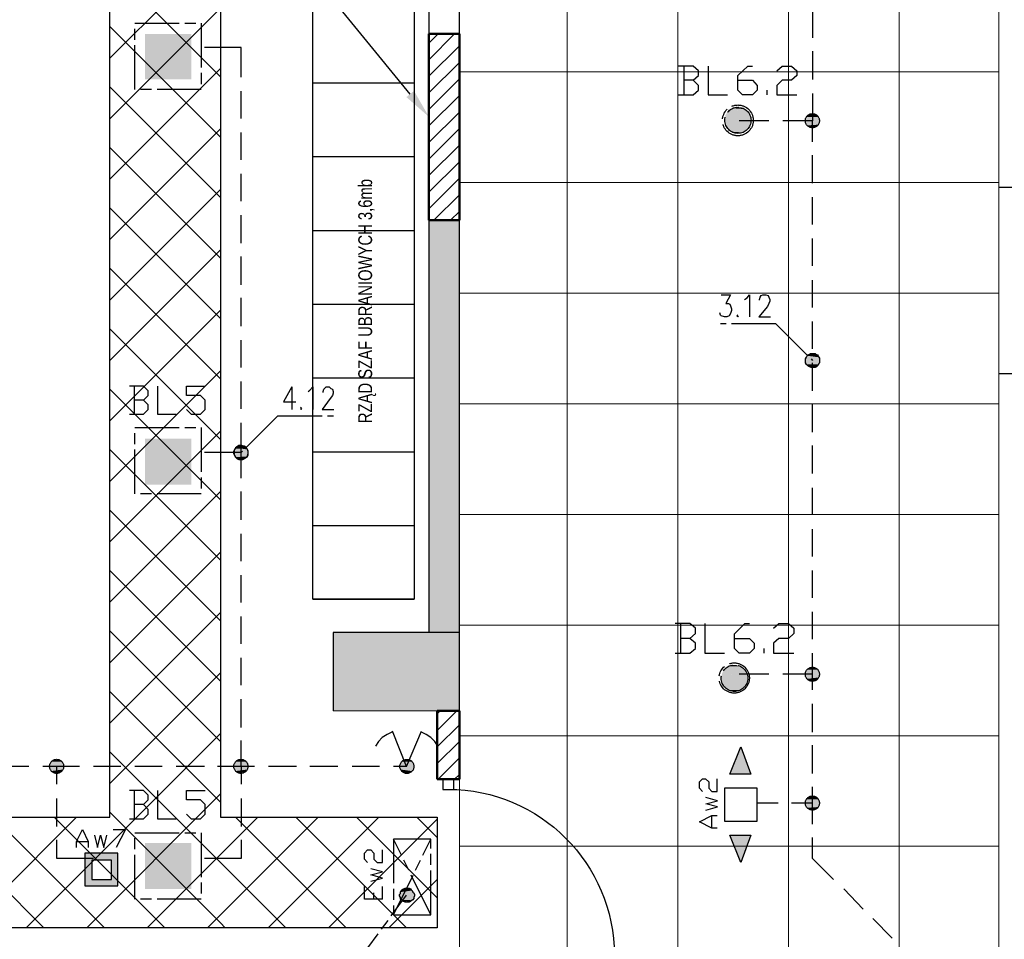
# Model space of a CAD drawing. Header units: millimetres. Extents: x 282377 to 1404227, y -783705 to 1038705.
# Tile 223 of 243: x 385815 to 386349, y 8857 to 9355. Entities that reach past the tile are written whole.
import ezdxf

# ---------------------------------------------------------------- set-up
doc = ezdxf.new("R2010")
doc.units = ezdxf.units.MM
doc.linetypes.add('ACAD_ISO08W100', pattern=[36, 24, -3, 6, -3])
doc.layers.add('!!ELEKTRYKA', color=7, linetype='Continuous')
doc.styles.add('BIKTC', font='bikromsw.shx', dxfattribs={"width": 0.8})

msp = doc.modelspace()

# ---------------------------------------------------------------- hatches: boundary and pattern name
at = {"layer": '!!ELEKTRYKA'}
h = msp.add_hatch(color=252, dxfattribs=at)
h.dxf.hatch_style = 1
h.paths.add_polyline_path([(386053.2, 9246.62), (386036.7, 9246.62), (386036.7, 9138.62), (386036.7, 9023.12), (386053.2, 9023.12), (386053.2, 9143.62)])
h = msp.add_hatch(color=252, dxfattribs=at)
h.dxf.hatch_style = 1
h.paths.add_polyline_path([(386053.2, 9023.12), (386036.7, 9023.12), (385984.7, 9023.12), (385984.7, 8997.62), (385984.7, 8980.62), (386033.2, 8980.62), (386041.2, 8980.62), (386053.2, 8980.62), (386053.2, 8992.62)])

# ---------------------------------------------------------------- linework, layer by layer
at = {"layer": '!!ELEKTRYKA', "color": 252, "lineweight": 15, "ltscale": 15}
for p, q in [((386231.7, 10071.62), (386231.7, 7441.62)), ((386291.7, 10071.62), (386291.7, 7441.62)), ((386111.7, 9610.62), (386111.7, 8831.62)), ((386171.7, 9610.62), (386171.7, 8831.62)), ((386053.2, 9347.62), (386053.2, 9246.62)), ((386053.2, 9327.12), (386345.7, 9327.12)), ((386053.2, 9267.12), (386345.7, 9267.12)), ((386345.7, 9264.36), (386345.7, 9163.36)), ((386053.2, 9207.12), (386345.7, 9207.12)), ((386053.2, 9147.12), (386345.7, 9147.12)), ((386053.2, 9087.12), (386345.7, 9087.12)), ((386053.2, 9027.12), (386345.7, 9027.12)), ((386053.2, 8967.12), (386345.7, 8967.12)), ((386053.2, 8943.49), (386053.2, 8842.49)), ((386053.2, 8943.49), (386053.2, 8842.49)), ((386053.2, 8907.12), (386345.7, 8907.12))]:
    msp.add_line(p, q, dxfattribs=at)
at = {"layer": '!!ELEKTRYKA', "color": 252, "lineweight": 20}
for p, q in [((386345.7, 9797.62), (386345.7, 9264.36)), ((386345.7, 9163.36), (386345.7, 8209.62)), ((385984.7, 8980.62), (386041.2, 8980.62))]:
    msp.add_line(p, q, dxfattribs=at)
at = {"layer": '!!ELEKTRYKA', "color": 252}
for p, q in [((386053.2, 9347.62), (386053.2, 9463.62)), ((385863.7, 8922.99), (385863.7, 9446.12)), ((385923.7, 9446.12), (385923.7, 9326.62)), ((386036.7, 9446.12), (386036.7, 9347.62)), ((385973.67, 9041.12), (385973.67, 9401.12)), ((386028.67, 9401.12), (386028.67, 9041.12)), ((386036.7, 9347.62), (386053.2, 9347.62)), ((385923.7, 9326.62), (385923.7, 9326.62)), ((385923.7, 9326.62), (385923.7, 9266.62)), ((385973.67, 9321.12), (386028.67, 9321.12)), ((385973.67, 9281.12), (386028.67, 9281.12)), ((385923.7, 9266.62), (385923.7, 9266.62)), ((385923.7, 9266.62), (385923.7, 8922.99)), ((386369.2, 9264.36), (386345.7, 9264.36)), ((386036.7, 9246.62), (386036.7, 9023.12)), ((386036.7, 9246.62), (386053.2, 9246.62)), ((386053.2, 9023.12), (386053.2, 9246.62)), ((385973.67, 9241.12), (386028.67, 9241.12)), ((385973.67, 9201.12), (386028.67, 9201.12)), ((386369.2, 9163.36), (386345.7, 9163.36)), ((385973.67, 9161.12), (386028.67, 9161.12)), ((385973.67, 9121.12), (386028.67, 9121.12)), ((385973.67, 9081.12), (386028.67, 9081.12)), ((385973.67, 9041.12), (386028.67, 9041.12)), ((386028.67, 9041.12), (385973.67, 9041.12)), ((386053.2, 9023.12), (385984.7, 9023.12)), ((385984.7, 9023.12), (385984.7, 8980.62)), ((386053.2, 8980.62), (386053.2, 9023.12)), ((386041.2, 8980.62), (386053.2, 8980.62)), ((386050.2, 8943.49), (386044.2, 8943.49)), ((386044.2, 8943.49), (386044.2, 8937.99)), ((386050.2, 8937.99), (386050.2, 8943.49)), ((386044.2, 8937.99), (386050.2, 8937.99)), ((385643.7, 8922.99), (385863.7, 8922.99)), ((385923.7, 8922.99), (386041.2, 8922.99)), ((386041.2, 8922.99), (386041.2, 8862.99)), ((385923.7, 8862.99), (385303.7, 8862.99)), ((386041.2, 8862.99), (385923.7, 8862.99)), ((385923.7, 8862.99), (385923.7, 8862.99)), ((385923.7, 8862.99), (385923.7, 8862.99))]:
    msp.add_line(p, q, dxfattribs=at)
at = {"layer": '!!ELEKTRYKA', "color": 252, "linetype": 'Continuous'}
for p, q in [((385863.7, 9334.44), (385923.7, 9394.44)), ((385923.7, 9324.47), (385863.7, 9384.47)), ((385863.7, 9301.67), (385923.7, 9361.67)), ((385923.7, 9291.69), (385863.7, 9351.69)), ((385863.7, 9268.89), (385923.7, 9328.89)), ((385923.7, 9258.91), (385863.7, 9318.91)), ((385863.7, 9236.11), (385923.7, 9296.11)), ((385923.7, 9226.13), (385863.7, 9286.13)), ((385863.7, 9203.33), (385923.7, 9263.33)), ((385923.7, 9193.36), (385863.7, 9253.36)), ((385863.7, 9170.55), (385923.7, 9230.55)), ((385923.7, 9160.58), (385863.7, 9220.58)), ((385863.7, 9137.78), (385923.7, 9197.78)), ((385923.7, 9127.8), (385863.7, 9187.8)), ((385863.7, 9105), (385923.7, 9165)), ((385923.7, 9095.02), (385863.7, 9155.02)), ((385863.7, 9072.22), (385923.7, 9132.22)), ((385923.7, 9062.25), (385863.7, 9122.25)), ((385863.7, 9039.44), (385923.7, 9099.44)), ((385923.7, 9029.47), (385863.7, 9089.47)), ((385863.7, 9006.66), (385923.7, 9066.66)), ((385923.7, 8996.69), (385863.7, 9056.69)), ((385863.7, 8973.89), (385923.7, 9033.89)), ((385923.7, 8963.91), (385863.7, 9023.91)), ((385863.7, 8941.11), (385923.7, 9001.11)), ((385923.7, 8931.13), (385863.7, 8991.13)), ((385818.36, 8862.99), (385923.7, 8968.33)), ((385923.7, 8898.36), (385863.7, 8958.36)), ((385851.13, 8862.99), (385923.7, 8935.55)), ((385827.96, 8862.99), (385767.96, 8922.99)), ((385785.58, 8862.99), (385845.58, 8922.99)), ((385860.73, 8862.99), (385800.73, 8922.99)), ((385893.51, 8862.99), (385833.51, 8922.99)), ((385923.7, 8865.58), (385863.7, 8925.58)), ((385923.7, 8902.77), (385943.91, 8922.99)), ((385923.7, 8870), (385976.69, 8922.99)), ((385991.85, 8862.99), (385931.85, 8922.99)), ((385949.47, 8862.99), (386009.47, 8922.99)), ((386024.62, 8862.99), (385964.62, 8922.99)), ((385982.25, 8862.99), (386041.2, 8921.94)), ((386041.2, 8879.19), (385997.4, 8922.99)), ((386041.2, 8911.97), (386030.18, 8922.99)), ((385883.91, 8862.99), (385923.7, 8902.77)), ((385959.07, 8862.99), (385923.7, 8898.36)), ((386015.02, 8862.99), (386041.2, 8889.16)), ((385916.69, 8862.99), (385923.7, 8870)), ((385926.29, 8862.99), (385923.7, 8865.58))]:
    msp.add_line(p, q, dxfattribs=at)
at = {"layer": '!!ELEKTRYKA', "color": 252, "linetype": 'Continuous', "lineweight": 18}
for p, q in [((386036.7, 9342.66), (386041.66, 9347.62)), ((386036.7, 9333.68), (386050.64, 9347.62)), ((386036.7, 9324.7), (386053.2, 9341.2)), ((386036.7, 9315.71), (386053.2, 9332.21)), ((386036.7, 9306.73), (386053.2, 9323.23)), ((386036.7, 9297.75), (386053.2, 9314.25)), ((386036.7, 9288.77), (386053.2, 9305.27)), ((386036.7, 9279.79), (386053.2, 9296.29)), ((386036.7, 9270.81), (386053.2, 9287.31)), ((386036.7, 9261.83), (386053.2, 9278.33)), ((386036.7, 9252.85), (386053.2, 9269.35)), ((386039.44, 9246.62), (386053.2, 9260.37)), ((386048.42, 9246.62), (386053.2, 9251.39)), ((386041.2, 8978.97), (386042.85, 8980.62)), ((386041.2, 8969.98), (386051.83, 8980.62)), ((386041.2, 8961), (386053.2, 8973)), ((386041.2, 8952.02), (386053.2, 8964.02)), ((386041.64, 8943.49), (386053.2, 8955.04)), ((386050.62, 8943.49), (386053.2, 8946.06))]:
    msp.add_line(p, q, dxfattribs=at)
at = {"layer": '!!ELEKTRYKA', "color": 252, "lineweight": 50}
for p, q in [((386036.7, 9347.62), (386053.2, 9347.62)), ((386036.7, 9246.62), (386036.7, 9347.62)), ((386053.2, 9347.62), (386053.2, 9246.62)), ((386053.2, 9246.62), (386036.7, 9246.62)), ((386041.2, 8980.62), (386041.2, 8943.49)), ((386041.2, 8943.49), (386041.2, 8980.62)), ((386041.2, 8980.62), (386053.2, 8980.62)), ((386053.2, 8980.62), (386053.2, 8943.49)), ((386053.2, 8980.62), (386053.2, 8943.49)), ((386041.2, 8943.49), (386053.2, 8943.49))]:
    msp.add_line(p, q, dxfattribs=at)
at = {"layer": '!!ELEKTRYKA', "color": 252, "linetype": 'ByBlock', "lineweight": -2}
msp.add_lwpolyline([(386026.56, 9315.07), (385974.57, 9378.55)], dxfattribs=at)
at = {"layer": '!!ELEKTRYKA', "color": 5, "linetype": 'ACAD_ISO08W100', "lineweight": -3}
for points in [[(386244.75, 9360.69), (386244.75, 9345.45)], [(385934.84, 9324.28), (385934.84, 9340.37), (385914.97, 9340.37)], [(386244.75, 9338.25), (386244.75, 9323.01)], [(386179.98, 9322.58), (386182.93, 9325.13), (386182.93, 9327.66), (386179.98, 9330.2), (386171.95, 9330.2)], [(386174.92, 9330.2), (386174.92, 9314.54)], [(386188.03, 9330.2), (386188.03, 9314.54), (386198.61, 9314.54)], [(386204.11, 9322.59), (386212.17, 9322.59), (386214.67, 9319.63), (386214.67, 9317.09), (386212.17, 9314.54), (386206.67, 9314.54), (386204.11, 9317.09), (386204.11, 9325.13), (386209.61, 9330.21), (386212.17, 9330.21)], [(386225.29, 9327.67), (386228.23, 9330.2), (386233.34, 9330.2), (386236.28, 9327.67), (386236.28, 9325.12), (386233.34, 9322.58), (386228.23, 9322.58), (386225.29, 9319.62), (386225.29, 9314.54), (386236.28, 9314.54)], [(386171.95, 9314.54), (386179.98, 9314.54), (386182.93, 9317.08), (386182.93, 9319.62), (386179.98, 9322.58), (386174.9, 9322.58)], [(385934.85, 9301.85), (385934.85, 9316.67)], [(386220.18, 9314.55), (386220.18, 9317.09)], [(386244.75, 9315.39), (386244.75, 9300.57)], [(386221, 9300.58), (386204.93, 9300.58)], [(386244.77, 9289.14), (386244.77, 9300.57), (386228.67, 9300.57)], [(385934.85, 9279.41), (385934.85, 9294.23)], [(386244.75, 9266.71), (386244.75, 9281.95)], [(385934.85, 9256.97), (385934.85, 9271.79)], [(386244.75, 9244.27), (386244.75, 9259.09)], [(385934.85, 9234.11), (385934.85, 9249.36)], [(386244.75, 9221.83), (386244.75, 9236.65)], [(385934.85, 9211.68), (385934.85, 9226.92)], [(386244.75, 9199.39), (386244.75, 9214.21)], [(385934.85, 9189.24), (385934.85, 9204.48)], [(386195.21, 9206.17), (386200.27, 9206.17), (386197.77, 9201.51), (386199.05, 9201.51), (386199.89, 9201.09), (386200.27, 9200.24), (386200.72, 9198.55), (386200.72, 9197.7), (386200.27, 9196.01), (386199.44, 9194.74), (386198.16, 9194.32), (386196.94, 9194.32), (386195.21, 9194.74), (386194.82, 9195.16), (386194.38, 9196.43)], [(386207.9, 9203.63), (386209.18, 9204.48), (386210.46, 9206.17), (386210.46, 9194.32)], [(386216.01, 9203.2), (386216.01, 9203.62), (386216.39, 9204.89), (386216.84, 9205.74), (386217.67, 9206.16), (386219.4, 9206.16), (386220.61, 9205.74), (386221.06, 9204.89), (386221.51, 9203.62), (386221.51, 9202.78), (386221.06, 9201.5), (386220.23, 9199.81), (386215.56, 9194.31), (386221.89, 9194.31)], [(386204.14, 9195.16), (386203.69, 9194.74), (386204.14, 9194.31), (386204.52, 9194.74)], [(386224.84, 9190.51), (386194.79, 9190.51)], [(386224.88, 9190.5), (386244.75, 9170.6)], [(386244.75, 9176.96), (386244.75, 9191.77)], [(385934.85, 9166.8), (385934.85, 9181.62)], [(386244.75, 9154.1), (386244.75, 9169.34)], [(385881.92, 9149.01), (385884.5, 9151.56), (385884.5, 9154.1), (385881.92, 9156.63), (385874.33, 9156.63)], [(385876.88, 9156.63), (385876.88, 9141.4)], [(385889.58, 9156.64), (385889.58, 9141.4), (385899.74, 9141.4)], [(385905.24, 9143.93), (385907.81, 9141.39), (385912.88, 9141.39), (385915.39, 9143.93), (385915.39, 9149.01), (385912.88, 9151.55), (385905.24, 9151.55), (385905.24, 9156.64), (385915.39, 9156.64)], [(385934.85, 9144.37), (385934.85, 9159.18)], [(385962.41, 9156.2), (385957.76, 9148.16), (385964.51, 9148.16)], [(385962.38, 9156.22), (385962.38, 9143.94)], [(385971.28, 9153.67), (385972.13, 9154.52), (385973.83, 9156.21), (385973.83, 9143.94)], [(385979.27, 9153.25), (385979.27, 9153.68), (385979.72, 9154.95), (385980.12, 9155.37), (385980.97, 9156.22), (385982.67, 9156.22), (385983.52, 9155.37), (385984.37, 9154.95), (385984.82, 9153.68), (385984.82, 9152.83), (385984.37, 9151.56), (385983.12, 9149.87), (385978.87, 9143.94), (385985.22, 9143.94)], [(385874.33, 9141.39), (385881.92, 9141.39), (385884.5, 9143.93), (385884.5, 9146.48), (385881.92, 9149.01), (385876.84, 9149.01)], [(386244.75, 9131.66), (386244.75, 9146.9)], [(385954.75, 9140.55), (385934.85, 9120.66), (385934.85, 9136.74)], [(385954.79, 9140.54), (385984.88, 9140.54)], [(385967.4, 9145.22), (385967, 9144.79), (385967.4, 9143.95), (385967.86, 9144.79)], [(386244.75, 9109.22), (386244.75, 9124.46)], [(385934.84, 9106.68), (385934.84, 9120.65), (385914.97, 9120.65)], [(385934.85, 9084.25), (385934.85, 9099.49)], [(386244.75, 9086.79), (386244.75, 9101.6)], [(385934.85, 9061.82), (385934.85, 9076.63)], [(386244.75, 9064.35), (386244.75, 9079.17)], [(386244.75, 9041.91), (386244.75, 9056.73)], [(385934.85, 9039.38), (385934.85, 9054.19)], [(386244.75, 9019.48), (386244.75, 9034.29)], [(385934.85, 9016.94), (385934.85, 9031.75)], [(386178.25, 9019.9), (386181.21, 9022.44), (386181.21, 9025.4), (386178.25, 9027.95), (386170.22, 9027.95)], [(386173.19, 9027.94), (386173.19, 9011.86)], [(386186.3, 9027.95), (386186.3, 9011.86), (386196.88, 9011.86)], [(386202.45, 9019.89), (386210.52, 9019.89), (386213.01, 9017.35), (386213.01, 9014.39), (386210.52, 9011.85), (386205.01, 9011.85), (386202.45, 9014.39), (386202.45, 9022.43), (386207.96, 9027.93), (386210.52, 9027.93)], [(386223.57, 9025.41), (386226.5, 9027.94), (386231.62, 9027.94), (386234.56, 9025.41), (386234.56, 9022.44), (386231.62, 9019.9), (386226.5, 9019.9), (386223.57, 9017.36), (386223.57, 9011.86), (386234.56, 9011.86)], [(386170.22, 9011.86), (386178.25, 9011.86), (386181.21, 9014.4), (386181.21, 9017.36), (386178.25, 9019.9), (386173.18, 9019.9)], [(386218.53, 9011.85), (386218.53, 9014.39)], [(385934.85, 8994.5), (385934.85, 9009.32)], [(386244.75, 9000.42), (386244.75, 9011.86)], [(386221, 9000.43), (386204.93, 9000.43)], [(386244.77, 8991.95), (386244.77, 9000.42), (386228.67, 9000.42)], [(385934.85, 8971.64), (385934.85, 8986.88)], [(386244.75, 8969.09), (386244.75, 8984.33)], [(386024.59, 8950.48), (386016.96, 8969.53)], [(386024.62, 8950.47), (386032.7, 8969.52)], [(385942.07, 8950.48), (385934.85, 8950.48), (385934.85, 8964.44)], [(386016.52, 8969.1), (386013.97, 8967.83), (386011.43, 8966.14), (386009.34, 8964.02), (386007.65, 8961.49)], [(386041.54, 8961.49), (386039.85, 8964.02), (386037.7, 8966.14), (386035.17, 8967.84), (386032.63, 8969.1)], [(386244.75, 8946.66), (386244.75, 8961.9)], [(385819.73, 8950.46), (385804.93, 8950.46)], [(385847.24, 8950.47), (385834.97, 8950.47), (385827.34, 8950.47)], [(385834.93, 8940.74), (385834.93, 8950.47)], [(385869.69, 8950.47), (385854.87, 8950.47)], [(385892.12, 8950.47), (385877.3, 8950.47)], [(385915.01, 8950.47), (385899.73, 8950.47)], [(385934.86, 8950.47), (385922.15, 8950.47)], [(385934.85, 8950.48), (385934.85, 8940.74)], [(385964.9, 8950.47), (385949.68, 8950.47)], [(385987.39, 8950.47), (385972.11, 8950.47)], [(386009.82, 8950.47), (385995, 8950.47)], [(386024.64, 8950.47), (386017.42, 8950.47)], [(385881.92, 8929.72), (385884.5, 8932.27), (385884.5, 8934.8), (385881.92, 8937.34), (385874.33, 8937.34)], [(385876.88, 8937.34), (385876.88, 8922.1)], [(385889.58, 8937.34), (385889.58, 8922.1), (385899.74, 8922.1)], [(385905.24, 8924.64), (385907.81, 8922.1), (385912.88, 8922.1), (385915.39, 8924.64), (385915.39, 8929.72), (385912.88, 8932.26), (385905.24, 8932.26), (385905.24, 8937.34), (385915.39, 8937.34)], [(386244.75, 8930.57), (386244.75, 8939.46)], [(385834.93, 8917.88), (385834.93, 8933.12)], [(385934.85, 8933.11), (385934.85, 8917.88)], [(385874.33, 8922.1), (385881.92, 8922.1), (385884.5, 8924.65), (385884.5, 8927.18), (385881.92, 8929.72), (385876.84, 8929.72)], [(386226.11, 8930.58), (386214.66, 8930.58)], [(386244.72, 8919.15), (386244.72, 8930.58), (386233.29, 8930.58)], [(385854.81, 8900.52), (385834.93, 8900.52), (385834.93, 8910.68)], [(385934.84, 8910.67), (385934.84, 8900.51), (385914.97, 8900.51)], [(386256.16, 8889.09), (386244.75, 8900.51), (386244.75, 8911.95)], [(386272.22, 8873.01), (386261.66, 8884.01)], [(386287.89, 8857.34), (386277.32, 8867.93)]]:
    msp.add_lwpolyline(points, dxfattribs=at)
for points in [[(385877.3, 9353.49), (385913.28, 9353.49), (385913.28, 9317.5), (385877.3, 9317.5)], [(386247.33, 9167.64), (386246.89, 9167.22), (386246.06, 9166.79), (386245.16, 9166.79), (386244.34, 9166.79), (386243.89, 9166.79), (386243.06, 9167.22), (386242.23, 9167.64), (386241.78, 9168.06), (386241.4, 9168.48), (386240.95, 9169.33), (386240.95, 9170.18), (386240.95, 9171.03), (386240.95, 9171.45), (386241.4, 9172.3), (386241.78, 9173.14), (386242.23, 9173.57), (386243.06, 9173.99), (386243.51, 9174.41), (386244.34, 9174.41), (386245.16, 9174.41), (386246.06, 9174.41), (386246.44, 9173.99), (386247.33, 9173.57), (386247.72, 9173.14), (386248.16, 9172.3), (386248.55, 9171.87), (386248.55, 9171.03), (386248.55, 9170.18), (386248.55, 9169.33), (386248.16, 9168.91), (386247.72, 9168.06)], [(385877.3, 9134.2), (385913.28, 9134.2), (385913.28, 9098.22), (385877.3, 9098.22)], [(385932.3, 9117.69), (385932.76, 9117.26), (385933.61, 9116.84), (385934.47, 9116.84), (385934.86, 9116.84), (385935.72, 9116.84), (385936.57, 9117.26), (385936.96, 9117.69), (385937.82, 9118.11), (385938.28, 9118.54), (385938.67, 9119.39), (385938.67, 9120.23), (385938.67, 9120.65), (385938.67, 9121.5), (385938.28, 9122.35), (385937.82, 9122.77), (385937.42, 9123.62), (385936.57, 9124.04), (385936.11, 9124.04), (385935.26, 9124.46), (385934.47, 9124.46), (385933.61, 9124.46), (385933.15, 9124.04), (385932.3, 9123.62), (385931.91, 9123.2), (385931.45, 9122.35), (385931.05, 9121.92), (385931.05, 9121.07), (385931.05, 9120.23), (385931.05, 9119.39), (385931.45, 9118.96), (385931.91, 9118.11)], [(385877.3, 8914.48), (385913.28, 8914.48), (385913.28, 8878.5), (385877.3, 8878.5)]]:
    msp.add_lwpolyline(points, close=True, dxfattribs=at)
at = {"layer": '!!ELEKTRYKA', "color": 30, "linetype": 'ACAD_ISO08W100', "lineweight": -3, "true_color": 0xff7e00}
for points in [[(386199.9, 8946.23), (386205.85, 8961.05), (386211.3, 8946.23)], [(386196.93, 8920.83), (386214.74, 8920.83), (386214.74, 8938.61), (386196.93, 8938.61)], [(386211.3, 8913.21), (386205.85, 8898.39), (386199.9, 8913.21)], [(385850.18, 8885.7), (385867.98, 8885.7), (385867.98, 8903.48), (385850.18, 8903.48)], [(385853.97, 8889.09), (385864.56, 8889.09), (385864.56, 8899.68), (385853.97, 8899.68)]]:
    msp.add_lwpolyline(points, close=True, dxfattribs=at)
for points in [[(386185, 8936.93), (386183.34, 8938.62), (386183.34, 8942.01), (386185, 8943.7), (386186.73, 8943.7), (386188.4, 8942.01), (386188.4, 8938.62), (386190.13, 8936.93), (386193.08, 8936.93), (386193.08, 8943.7)], [(386186.79, 8926.76), (386193.13, 8928.45), (386186.79, 8930.14), (386193.13, 8931.83), (386186.79, 8933.53)], [(386193.08, 8917.03), (386190.13, 8917.03), (386183.34, 8920.42), (386190.13, 8923.81), (386193.08, 8923.81)], [(386190.17, 8917.02), (386190.17, 8923.79)], [(385845.56, 8906.44), (385845.56, 8909.83), (385848.93, 8916.18), (385851.91, 8909.83), (385851.91, 8906.44)], [(385865.43, 8916.18), (385872.17, 8916.18), (385867.15, 8906.44)], [(385855.28, 8913.21), (385857, 8906.44), (385858.66, 8913.21), (385860.38, 8906.44), (385862.03, 8913.21)], [(385845.56, 8909.83), (385851.91, 8909.83)]]:
    msp.add_lwpolyline(points, dxfattribs=at)
at = {"layer": '!!ELEKTRYKA', "color": 1, "linetype": 'ACAD_ISO08W100', "lineweight": -3}
for points in [[(386037.78, 8870.03), (386037.78, 8911.09), (386017.45, 8911.09), (386017.45, 8870.03), (386037.78, 8870.03), (386017.45, 8911.09)], [(386017.45, 8870.03), (386037.78, 8911.09)], [(386003.48, 8898.39), (386001.78, 8900.08), (386001.78, 8903.47), (386003.48, 8905.17), (386005.18, 8905.17), (386006.87, 8903.47), (386006.87, 8900.08), (386008.57, 8898.39), (386011.51, 8898.39), (386011.51, 8905.17)], [(386005.16, 8888.23), (386011.49, 8889.93), (386005.16, 8891.62), (386011.49, 8893.31), (386005.16, 8895)], [(386011.51, 8878.5), (386001.78, 8878.5), (386001.78, 8885.27)], [(386011.45, 8878.5), (386011.45, 8885.28)], [(385994.95, 8840.4), (386024.6, 8880.62)], [(386006.82, 8878.5), (386006.82, 8881.89)]]:
    msp.add_lwpolyline(points, dxfattribs=at)
msp.add_lwpolyline([(386027.15, 8877.65), (386026.76, 8877.22), (386025.91, 8876.8), (386025.06, 8876.8), (386024.61, 8876.8), (386023.76, 8876.8), (386022.91, 8877.22), (386022.52, 8877.65), (386021.67, 8878.07), (386021.22, 8878.49), (386021.22, 8879.34), (386020.83, 8880.19), (386020.83, 8881.03), (386021.22, 8881.46), (386021.22, 8882.3), (386021.67, 8883.15), (386022.07, 8883.57), (386022.91, 8884), (386023.76, 8884.42), (386024.22, 8884.42), (386025.06, 8884.42), (386025.91, 8884.42), (386026.76, 8884), (386027.15, 8883.57), (386027.6, 8883.15), (386027.99, 8882.3), (386028.45, 8881.88), (386028.84, 8881.03), (386028.84, 8880.19), (386028.45, 8879.34), (386028.45, 8878.92), (386027.99, 8878.07)], close=True, dxfattribs=at)
at = {"layer": '!!ELEKTRYKA', "color": 5, "linetype": 'ACAD_ISO08W100', "lineweight": -3}
for centre, radius in [((386204.22, 9300.77), 8.35), ((386204.25, 9300.82), 7.09), ((386244.63, 9300.58), 3.83), ((386244.63, 9300.58), 3.83), ((385934.75, 9120.67), 3.83), ((385934.75, 9120.67), 3.83), ((386202.25, 8998.4), 8.21), ((386202.4, 8998.28), 7.22), ((386244.63, 9000.43), 3.83), ((386244.63, 9000.43), 3.83), ((385834.84, 8950.48), 3.82), ((385834.84, 8950.48), 3.82), ((385934.76, 8950.48), 3.83), ((385934.76, 8950.48), 3.83), ((386024.75, 8950.44), 3.83), ((386024.75, 8950.44), 3.83), ((386244.63, 8930.58), 3.83), ((386244.63, 8930.58), 3.83)]:
    msp.add_circle(centre, radius, dxfattribs=at)
at = {"layer": '!!ELEKTRYKA', "color": 252, "extrusion": (0, 0, -1)}
msp.add_arc((-386047.2, 8847.99), 90, 90, 180, dxfattribs=at)
at = {"layer": '!!ELEKTRYKA', "color": 5, "linetype": 'ACAD_ISO08W100', "lineweight": -3}
for points in [[(385882.82, 9347.56), (385907.83, 9323), (385882.82, 9323)], [(385882.82, 9347.56), (385907.83, 9347.56), (385907.83, 9323)], [(386199.03, 9305.66), (386209.6, 9305.24), (386198.59, 9305.24)], [(386199.45, 9306.08), (386209.18, 9305.66), (386199, 9305.66)], [(386199, 9305.66), (386209.18, 9305.66), (386209.57, 9305.24)], [(386199.93, 9306.49), (386208.77, 9306.07), (386199.48, 9306.07)], [(386199.48, 9306.07), (386208.77, 9306.07), (386209.22, 9305.65)], [(386200.73, 9306.92), (386208.35, 9306.5), (386199.9, 9306.5)], [(386199.9, 9306.5), (386208.35, 9306.5), (386208.8, 9306.07)], [(386201.17, 9307.35), (386207.51, 9306.93), (386200.72, 9306.93)], [(386200.72, 9306.93), (386207.51, 9306.93), (386208.34, 9306.5)], [(386201.59, 9307.78), (386207.09, 9307.35), (386201.14, 9307.35)], [(386201.14, 9307.35), (386207.09, 9307.35), (386207.48, 9306.92)], [(386201.55, 9307.77), (386206.23, 9307.77), (386207.06, 9307.35)], [(386204.56, 9308.19), (386204.94, 9307.77), (386203.28, 9307.77)], [(386197.38, 9302.69), (386211.34, 9302.27), (386196.93, 9302.27)], [(386196.93, 9302.27), (386211.34, 9301.41), (386196.93, 9301.41)], [(386196.93, 9302.27), (386211.34, 9302.27), (386211.34, 9301.41)], [(386196.93, 9301.41), (386211.34, 9300.99), (386196.93, 9300.99)], [(386196.93, 9301.41), (386211.34, 9301.41), (386211.34, 9300.99)], [(386196.93, 9300.99), (386211.34, 9300.14), (386196.93, 9300.14)], [(386196.93, 9300.99), (386211.34, 9300.99), (386211.34, 9300.14)], [(386197.79, 9303.96), (386210.86, 9303.54), (386197.34, 9303.54)], [(386197.34, 9303.54), (386210.86, 9302.69), (386197.34, 9302.69)], [(386197.34, 9303.54), (386210.86, 9303.54), (386210.86, 9302.69)], [(386197.34, 9302.69), (386210.86, 9302.69), (386211.31, 9302.26)], [(386198.21, 9304.81), (386210.44, 9303.96), (386197.76, 9303.96)], [(386197.76, 9303.96), (386210.44, 9303.96), (386210.89, 9303.54)], [(386198.62, 9305.24), (386210.02, 9304.81), (386198.17, 9304.81)], [(386198.17, 9304.81), (386210.02, 9304.81), (386210.47, 9303.96)], [(386198.59, 9305.24), (386209.6, 9305.24), (386209.99, 9304.81)], [(386248.16, 9302.27), (386240.95, 9301.42), (386248.55, 9301.42)], [(386248.16, 9302.27), (386241.4, 9302.27), (386240.95, 9301.42)], [(386248.55, 9301.42), (386240.95, 9300.57), (386248.55, 9300.57)], [(386248.55, 9301.42), (386240.95, 9301.42), (386240.95, 9300.57)], [(386248.55, 9300.57), (386240.95, 9300.15), (386248.55, 9300.15)], [(386248.55, 9300.57), (386240.95, 9300.57), (386240.95, 9300.15)], [(386248.13, 9302.69), (386241.37, 9302.27), (386248.13, 9302.27)], [(386248.13, 9302.69), (386241.81, 9302.69), (386241.37, 9302.27)], [(386247.27, 9303.54), (386241.78, 9302.69), (386248.16, 9302.69)], [(386247.27, 9303.54), (386242.23, 9303.54), (386241.78, 9302.69)], [(386246.85, 9303.97), (386242.2, 9303.54), (386247.3, 9303.54)], [(386246.85, 9303.97), (386242.64, 9303.97), (386242.2, 9303.54)], [(386245.61, 9304.38), (386243.51, 9303.96), (386246.06, 9303.96)], [(386245.61, 9304.38), (386243.95, 9304.38), (386243.51, 9303.96)], [(386196.93, 9300.14), (386211.34, 9299.3), (386196.93, 9299.3)], [(386196.93, 9300.14), (386211.34, 9300.14), (386211.34, 9299.3)], [(386196.93, 9299.3), (386210.89, 9298.88), (386197.38, 9298.88)], [(386196.93, 9299.3), (386211.34, 9299.3), (386210.89, 9298.88)], [(386197.34, 9298.88), (386210.86, 9298.04), (386197.34, 9298.04)], [(386197.34, 9298.88), (386210.86, 9298.88), (386210.86, 9298.04)], [(386197.34, 9298.04), (386210.47, 9297.61), (386197.79, 9297.61)], [(386197.34, 9298.04), (386210.86, 9298.04), (386210.47, 9297.61)], [(386197.76, 9297.61), (386210.06, 9297.19), (386198.21, 9297.19)], [(386197.76, 9297.61), (386210.44, 9297.61), (386210.06, 9297.19)], [(386198.17, 9297.19), (386209.57, 9296.35), (386198.62, 9296.35)], [(386198.17, 9297.19), (386210.02, 9297.19), (386209.57, 9296.35)], [(386198.59, 9296.34), (386209.15, 9295.92), (386199.03, 9295.92)], [(386198.59, 9296.34), (386209.6, 9296.34), (386209.15, 9295.92)], [(386199, 9295.93), (386208.73, 9295.5), (386199.45, 9295.5)], [(386199, 9295.93), (386209.18, 9295.93), (386208.73, 9295.5)], [(386199.48, 9295.48), (386208.38, 9295.06), (386199.93, 9295.06)], [(386199.48, 9295.48), (386208.77, 9295.48), (386208.38, 9295.06)], [(386199.9, 9295.06), (386207.52, 9294.64), (386200.73, 9294.64)], [(386199.9, 9295.06), (386208.35, 9295.06), (386207.52, 9294.64)], [(386248.55, 9300.15), (386240.95, 9299.3), (386248.55, 9299.3)], [(386248.55, 9300.15), (386240.95, 9300.15), (386240.95, 9299.3)], [(386248.55, 9299.3), (386240.95, 9299.3), (386241.4, 9298.45)], [(386248.58, 9299.3), (386241.37, 9298.45), (386248.13, 9298.45)], [(386248.13, 9298.45), (386241.37, 9298.45), (386241.81, 9298.03)], [(386248.16, 9298.46), (386241.78, 9298.04), (386247.71, 9298.04)], [(386247.71, 9298.04), (386241.78, 9298.04), (386242.23, 9297.61)], [(386247.68, 9298.04), (386242.2, 9297.61), (386247.3, 9297.61)], [(386247.3, 9297.61), (386242.2, 9297.61), (386243.03, 9297.19)], [(386247.23, 9297.62), (386243.02, 9297.2), (386246.4, 9297.2)], [(386246.4, 9297.2), (386243.02, 9297.2), (386243.47, 9296.77)], [(386246.44, 9297.18), (386243.51, 9296.76), (386246.06, 9296.76)], [(386200.72, 9294.64), (386207.06, 9294.22), (386201.17, 9294.22)], [(386200.72, 9294.64), (386207.51, 9294.64), (386207.06, 9294.22)], [(386201.55, 9294.23), (386205.78, 9293.81), (386202.38, 9293.81)], [(386201.55, 9294.23), (386206.23, 9294.23), (386205.78, 9293.81)], [(386241.4, 9172.3), (386248.55, 9171.87), (386240.95, 9171.87)], [(386241.81, 9173.14), (386248.13, 9172.3), (386241.37, 9172.3)], [(386241.37, 9172.3), (386248.13, 9172.3), (386248.58, 9171.87)], [(386242.23, 9173.57), (386247.71, 9173.15), (386241.78, 9173.15)], [(386241.78, 9173.15), (386247.71, 9173.15), (386248.16, 9172.3)], [(386243.03, 9174), (386247.3, 9173.58), (386242.2, 9173.58)], [(386242.2, 9173.58), (386247.3, 9173.58), (386247.68, 9173.15)], [(386243.47, 9174.43), (386246.4, 9174.01), (386243.02, 9174.01)], [(386243.02, 9174.01), (386246.4, 9174.01), (386247.23, 9173.58)], [(386243.51, 9174.41), (386246.06, 9174.41), (386246.44, 9173.99)], [(386240.95, 9171.87), (386248.55, 9171.03), (386240.95, 9171.03)], [(386240.95, 9171.87), (386248.55, 9171.87), (386248.55, 9171.03)], [(386240.95, 9171.03), (386248.55, 9170.18), (386240.95, 9170.18)], [(386240.95, 9171.03), (386248.55, 9171.03), (386248.55, 9170.18)], [(386240.95, 9170.18), (386248.55, 9169.75), (386240.95, 9169.75)], [(386240.95, 9170.18), (386248.55, 9170.18), (386248.55, 9169.75)], [(386240.95, 9169.75), (386248.16, 9168.91), (386241.4, 9168.91)], [(386240.95, 9169.75), (386248.55, 9169.75), (386248.16, 9168.91)], [(386241.37, 9168.91), (386248.13, 9168.49), (386241.81, 9168.49)], [(386241.37, 9168.91), (386248.13, 9168.91), (386248.13, 9168.49)], [(386241.78, 9168.49), (386247.27, 9167.65), (386242.23, 9167.65)], [(386241.78, 9168.49), (386248.16, 9168.49), (386247.27, 9167.65)], [(386242.2, 9167.65), (386246.85, 9167.22), (386242.64, 9167.22)], [(386242.2, 9167.65), (386247.3, 9167.65), (386246.85, 9167.22)], [(386242.61, 9167.22), (386245.99, 9166.8), (386243.44, 9166.8)], [(386242.61, 9167.22), (386246.82, 9167.22), (386245.99, 9166.8)], [(385882.82, 9128.26), (385907.83, 9103.29), (385882.82, 9103.29)], [(385882.82, 9128.26), (385907.83, 9128.26), (385907.83, 9103.29)], [(385933.15, 9124.05), (385936.96, 9123.62), (385932.29, 9123.62)], [(385936.19, 9124.03), (385932.78, 9123.61), (385936.98, 9123.61)], [(385936.19, 9124.03), (385933.17, 9124.03), (385932.78, 9123.61)], [(385935.75, 9124.46), (385933.19, 9124.03), (385936.15, 9124.03)], [(385935.75, 9124.46), (385934.05, 9124.46), (385933.19, 9124.03)], [(385933.59, 9124.46), (385936.61, 9124.03), (385933.19, 9124.03)], [(385933.19, 9124.03), (385936.61, 9124.03), (385937, 9123.61)], [(385933.61, 9124.46), (385935.71, 9124.46), (385936.56, 9124.04)], [(385937.82, 9122.77), (385931.05, 9122.35), (385938.28, 9122.35)], [(385937.82, 9122.77), (385931.45, 9122.77), (385931.05, 9122.35)], [(385938.28, 9122.35), (385931.05, 9121.5), (385938.67, 9121.5)], [(385938.28, 9122.35), (385931.05, 9122.35), (385931.05, 9121.5)], [(385931.45, 9122.35), (385938.28, 9121.92), (385931.05, 9121.92)], [(385931.05, 9121.92), (385938.67, 9121.07), (385931.05, 9121.07)], [(385931.05, 9121.92), (385938.28, 9121.92), (385938.67, 9121.07)], [(385938.67, 9121.5), (385931.05, 9120.65), (385938.67, 9120.65)], [(385938.67, 9121.5), (385931.05, 9121.5), (385931.05, 9120.65)], [(385931.05, 9121.07), (385938.67, 9120.23), (385931.05, 9120.23)], [(385931.05, 9121.07), (385938.67, 9121.07), (385938.67, 9120.23)], [(385938.67, 9120.65), (385931.05, 9119.81), (385938.67, 9119.81)], [(385938.67, 9120.65), (385931.05, 9120.65), (385931.05, 9119.81)], [(385931.05, 9120.23), (385938.67, 9119.81), (385931.05, 9119.81)], [(385931.05, 9120.23), (385938.67, 9120.23), (385938.67, 9119.81)], [(385938.67, 9119.81), (385931.05, 9119.39), (385938.28, 9119.39)], [(385938.67, 9119.81), (385931.05, 9119.81), (385931.05, 9119.39)], [(385931.05, 9119.81), (385938.28, 9118.96), (385931.05, 9118.96)], [(385931.05, 9119.81), (385938.67, 9119.81), (385938.28, 9118.96)], [(385938.28, 9119.39), (385931.05, 9119.39), (385931.45, 9118.54)], [(385931.05, 9118.96), (385937.82, 9118.11), (385931.45, 9118.11)], [(385931.05, 9118.96), (385938.28, 9118.96), (385937.82, 9118.11)], [(385937.38, 9123.19), (385931.47, 9122.77), (385937.84, 9122.77)], [(385937.38, 9123.19), (385931.86, 9123.19), (385931.47, 9122.77)], [(385931.86, 9123.19), (385938.23, 9122.35), (385931.47, 9122.35)], [(385931.47, 9122.35), (385938.23, 9122.35), (385938.23, 9121.93)], [(385938.23, 9119.38), (385931.47, 9118.54), (385938.23, 9118.54)], [(385936.94, 9123.62), (385931.88, 9123.2), (385937.4, 9123.2)], [(385936.94, 9123.62), (385932.73, 9123.62), (385931.88, 9123.2)], [(385932.27, 9123.62), (385937.79, 9123.2), (385931.88, 9123.2)], [(385931.88, 9123.2), (385937.79, 9123.2), (385938.25, 9122.35)], [(385932.29, 9123.62), (385936.96, 9123.62), (385937.81, 9123.2)], [(385938.23, 9118.54), (385931.47, 9118.54), (385931.86, 9118.12)], [(385931.47, 9118.12), (385937.38, 9117.7), (385931.86, 9117.7)], [(385931.47, 9118.12), (385937.84, 9118.12), (385937.38, 9117.7)], [(385938.25, 9118.54), (385931.88, 9118.12), (385937.79, 9118.12)], [(385937.79, 9118.12), (385931.88, 9118.12), (385932.27, 9117.69)], [(385931.88, 9117.69), (385936.94, 9117.27), (385932.73, 9117.27)], [(385931.88, 9117.69), (385937.4, 9117.69), (385936.94, 9117.27)], [(385937.81, 9118.12), (385932.29, 9117.7), (385936.96, 9117.7)], [(385936.96, 9117.7), (385932.29, 9117.7), (385933.15, 9117.28)], [(385932.78, 9117.26), (385936.19, 9116.84), (385933.17, 9116.84)], [(385932.78, 9117.26), (385936.98, 9117.26), (385936.19, 9116.84)], [(385937, 9117.68), (385933.19, 9117.26), (385936.61, 9117.26)], [(385936.61, 9117.26), (385933.19, 9117.26), (385933.59, 9116.83)], [(385936.56, 9117.27), (385933.61, 9116.84), (385935.71, 9116.84)], [(386196.07, 9001.7), (386209.14, 9000.85), (386195.62, 9000.85)], [(386196.48, 9002.12), (386208.72, 9001.7), (386196.03, 9001.7)], [(386196.03, 9001.7), (386208.72, 9001.7), (386209.17, 9000.85)], [(386196.96, 9002.53), (386208.37, 9002.11), (386196.52, 9002.11)], [(386196.52, 9002.11), (386208.37, 9002.11), (386208.82, 9001.69)], [(386197.38, 9003.38), (386207.95, 9002.53), (386196.93, 9002.53)], [(386196.93, 9002.53), (386207.95, 9002.53), (386208.33, 9002.11)], [(386197.79, 9003.81), (386207.53, 9003.38), (386197.34, 9003.38)], [(386197.34, 9003.38), (386207.53, 9003.38), (386207.91, 9002.54)], [(386198.21, 9004.23), (386207.05, 9003.81), (386197.76, 9003.81)], [(386197.76, 9003.81), (386207.05, 9003.81), (386207.49, 9003.39)], [(386199, 9004.66), (386206.63, 9004.24), (386198.17, 9004.24)], [(386198.17, 9004.24), (386206.63, 9004.24), (386207.07, 9003.81)], [(386199, 9004.67), (386205.79, 9004.67), (386206.62, 9004.24)], [(386199.93, 9005.07), (386205.44, 9004.65), (386199.48, 9004.65)], [(386199.9, 9005.08), (386204.57, 9005.08), (386205.4, 9004.65)], [(386201.56, 9005.51), (386204.12, 9005.08), (386200.72, 9005.08)], [(386201.55, 9005.51), (386203.22, 9005.51), (386204.11, 9005.08)], [(386248.16, 9002.11), (386240.95, 9001.27), (386248.55, 9001.27)], [(386248.16, 9002.11), (386241.4, 9002.11), (386240.95, 9001.27)], [(386248.55, 9001.27), (386240.95, 9000.85), (386248.55, 9000.85)], [(386248.55, 9001.27), (386240.95, 9001.27), (386240.95, 9000.85)], [(386248.13, 9002.97), (386241.37, 9002.12), (386248.13, 9002.12)], [(386248.13, 9002.97), (386241.81, 9002.97), (386241.37, 9002.12)], [(386247.27, 9003.39), (386241.78, 9002.96), (386248.16, 9002.96)], [(386247.27, 9003.39), (386242.23, 9003.39), (386241.78, 9002.96)], [(386246.85, 9003.81), (386242.2, 9003.39), (386247.3, 9003.39)], [(386246.85, 9003.81), (386242.64, 9003.81), (386242.2, 9003.39)], [(386245.99, 9004.24), (386242.61, 9003.81), (386246.82, 9003.81)], [(386245.99, 9004.24), (386243.44, 9004.24), (386242.61, 9003.81)], [(386195.65, 9000.42), (386209.62, 8999.58), (386195.2, 8999.58)], [(386195.2, 8999.58), (386209.62, 8999.16), (386195.2, 8999.16)], [(386195.2, 8999.58), (386209.62, 8999.58), (386209.62, 8999.16)], [(386195.2, 8999.16), (386209.62, 8998.31), (386195.2, 8998.31)], [(386195.2, 8999.16), (386209.62, 8999.16), (386209.62, 8998.31)], [(386195.2, 8998.31), (386209.62, 8997.46), (386195.2, 8997.46)], [(386195.2, 8998.31), (386209.62, 8998.31), (386209.62, 8997.46)], [(386195.2, 8997.46), (386209.62, 8997.04), (386195.2, 8997.04)], [(386195.2, 8997.46), (386209.62, 8997.46), (386209.62, 8997.04)], [(386195.2, 8997.04), (386209.17, 8996.2), (386195.65, 8996.2)], [(386195.2, 8997.04), (386209.62, 8997.04), (386209.17, 8996.2)], [(386195.62, 9000.85), (386209.14, 9000.43), (386195.62, 9000.43)], [(386195.62, 9000.85), (386209.14, 9000.85), (386209.14, 9000.43)], [(386195.62, 9000.43), (386209.14, 9000.43), (386209.58, 8999.58)], [(386195.62, 8996.19), (386209.14, 8995.77), (386195.62, 8995.77)], [(386195.62, 8996.19), (386209.14, 8996.19), (386209.14, 8995.77)], [(386248.55, 9000.85), (386240.95, 9000), (386248.55, 9000)], [(386248.55, 9000.85), (386240.95, 9000.85), (386240.95, 9000)], [(386248.55, 9000), (386240.95, 8999.15), (386248.55, 8999.15)], [(386248.55, 9000), (386240.95, 9000), (386240.95, 8999.15)], [(386248.55, 8999.15), (386240.95, 8999.15), (386241.4, 8998.73)], [(386248.58, 8999.15), (386241.37, 8998.73), (386248.13, 8998.73)], [(386248.13, 8998.73), (386241.37, 8998.73), (386241.81, 8997.88)], [(386248.16, 8998.73), (386241.78, 8997.88), (386247.71, 8997.88)], [(386247.71, 8997.88), (386241.78, 8997.88), (386242.23, 8997.46)], [(386247.68, 8997.89), (386242.2, 8997.47), (386247.3, 8997.47)], [(386247.3, 8997.47), (386242.2, 8997.47), (386243.03, 8997.04)], [(386247.23, 8997.47), (386243.02, 8997.04), (386246.4, 8997.04)], [(386246.4, 8997.04), (386243.02, 8997.04), (386243.47, 8996.62)], [(386246.44, 8997.03), (386243.51, 8996.61), (386246.06, 8996.61)], [(386195.62, 8995.77), (386208.75, 8994.92), (386196.07, 8994.92)], [(386195.62, 8995.77), (386209.14, 8995.77), (386208.75, 8994.92)], [(386196.03, 8994.93), (386208.33, 8994.51), (386196.48, 8994.51)], [(386196.03, 8994.93), (386208.72, 8994.93), (386208.33, 8994.51)], [(386196.52, 8994.49), (386207.92, 8994.07), (386196.96, 8994.07)], [(386196.52, 8994.49), (386208.37, 8994.49), (386207.92, 8994.07)], [(386196.93, 8994.07), (386207.5, 8993.22), (386197.38, 8993.22)], [(386196.93, 8994.07), (386207.95, 8994.07), (386207.5, 8993.22)], [(386197.34, 8993.22), (386207.08, 8992.8), (386197.79, 8992.8)], [(386197.34, 8993.22), (386207.53, 8993.22), (386207.08, 8992.8)], [(386197.76, 8992.81), (386206.66, 8992.38), (386198.21, 8992.38)], [(386197.76, 8992.81), (386207.05, 8992.81), (386206.66, 8992.38)], [(386198.17, 8992.38), (386205.79, 8991.96), (386199, 8991.96)], [(386198.17, 8992.38), (386206.63, 8992.38), (386205.79, 8991.96)], [(386199.48, 8991.95), (386204.54, 8991.53), (386199.93, 8991.53)], [(386199.48, 8991.95), (386205.44, 8991.95), (386204.54, 8991.53)], [(386200.72, 8991.53), (386203.29, 8991.11), (386201.56, 8991.11)], [(386200.72, 8991.53), (386204.12, 8991.53), (386203.29, 8991.11)], [(385837.45, 8953.44), (385831.55, 8953.01), (385837.91, 8953.01)], [(385837.45, 8953.44), (385831.94, 8953.44), (385831.55, 8953.01)], [(385837.07, 8953.86), (385831.96, 8953.44), (385837.46, 8953.44)], [(385837.07, 8953.86), (385832.82, 8953.86), (385831.96, 8953.44)], [(385836.24, 8954.27), (385832.86, 8953.85), (385837.1, 8953.85)], [(385836.24, 8954.27), (385833.26, 8954.27), (385832.86, 8953.85)], [(385937.38, 8953.43), (385931.47, 8953.01), (385937.84, 8953.01)], [(385937.38, 8953.43), (385931.86, 8953.43), (385931.47, 8953.01)], [(385936.94, 8953.86), (385931.88, 8953.44), (385937.4, 8953.44)], [(385936.94, 8953.86), (385932.73, 8953.86), (385931.88, 8953.44)], [(385936.19, 8954.27), (385932.78, 8953.85), (385936.98, 8953.85)], [(385936.19, 8954.27), (385933.17, 8954.27), (385932.78, 8953.85)], [(386022.11, 8953.43), (386027.97, 8953.01), (386021.66, 8953.01)], [(386022.46, 8953.85), (386027.54, 8953.43), (386022.07, 8953.43)], [(386022.07, 8953.43), (386027.54, 8953.43), (386028, 8953.01)], [(386023.33, 8954.28), (386026.72, 8953.86), (386022.48, 8953.86)], [(386022.48, 8953.86), (386026.72, 8953.86), (386027.56, 8953.43)], [(386023.31, 8954.28), (386026.31, 8954.28), (386026.7, 8953.86)], [(385838.74, 8951.32), (385830.72, 8950.89), (385838.74, 8950.89)], [(385838.74, 8951.32), (385831.12, 8951.32), (385830.72, 8950.89)], [(385838.74, 8950.89), (385830.72, 8950.04), (385838.74, 8950.04)], [(385838.74, 8950.89), (385830.72, 8950.89), (385830.72, 8950.04)], [(385838.74, 8950.04), (385830.72, 8950.04), (385831.12, 8949.2)], [(385837.9, 8953.01), (385831.13, 8952.16), (385838.36, 8952.16)], [(385837.9, 8953.01), (385831.53, 8953.01), (385831.13, 8952.16)], [(385838.36, 8952.16), (385831.13, 8951.32), (385838.76, 8951.32)], [(385838.36, 8952.16), (385831.13, 8952.16), (385831.13, 8951.32)], [(385838.76, 8950.05), (385831.13, 8949.2), (385838.36, 8949.2)], [(385838.36, 8949.2), (385831.13, 8949.2), (385831.53, 8948.78)], [(385838.31, 8949.2), (385831.55, 8948.78), (385838.31, 8948.78)], [(385838.31, 8948.78), (385831.55, 8948.78), (385831.94, 8947.93)], [(385838.33, 8948.78), (385831.96, 8947.93), (385837.86, 8947.93)], [(385837.86, 8947.93), (385831.96, 8947.93), (385832.36, 8947.51)], [(385837.95, 8947.92), (385832.44, 8947.5), (385837.08, 8947.5)], [(385937.82, 8953.01), (385931.05, 8952.16), (385938.28, 8952.16)], [(385937.82, 8953.01), (385931.45, 8953.01), (385931.05, 8952.16)], [(385938.28, 8952.16), (385931.05, 8951.31), (385938.67, 8951.31)], [(385938.28, 8952.16), (385931.05, 8952.16), (385931.05, 8951.31)], [(385938.67, 8951.31), (385931.05, 8950.89), (385938.67, 8950.89)], [(385938.67, 8951.31), (385931.05, 8951.31), (385931.05, 8950.89)], [(385938.67, 8950.89), (385931.05, 8950.05), (385938.67, 8950.05)], [(385938.67, 8950.89), (385931.05, 8950.89), (385931.05, 8950.05)], [(385938.67, 8950.05), (385931.05, 8949.2), (385938.28, 8949.2)], [(385938.67, 8950.05), (385931.05, 8950.05), (385931.05, 8949.2)], [(385938.28, 8949.2), (385931.05, 8949.2), (385931.45, 8948.77)], [(385938.23, 8949.2), (385931.47, 8948.78), (385938.23, 8948.78)], [(385938.23, 8948.78), (385931.47, 8948.78), (385931.86, 8947.93)], [(385938.25, 8948.78), (385931.88, 8947.93), (385937.79, 8947.93)], [(385937.79, 8947.93), (385931.88, 8947.93), (385932.27, 8947.51)], [(385937.81, 8947.94), (385932.29, 8947.51), (385936.96, 8947.51)], [(386021.22, 8952.15), (386028.45, 8951.31), (386020.83, 8951.31)], [(386020.83, 8951.31), (386028.84, 8950.88), (386020.83, 8950.88)], [(386020.83, 8951.31), (386028.45, 8951.31), (386028.84, 8950.88)], [(386020.83, 8950.88), (386028.45, 8950.04), (386020.83, 8950.04)], [(386020.83, 8950.88), (386028.84, 8950.88), (386028.45, 8950.04)], [(386020.83, 8950.04), (386028.45, 8949.19), (386021.22, 8949.19)], [(386020.83, 8950.04), (386028.45, 8950.04), (386028.45, 8949.19)], [(386021.63, 8953), (386028.41, 8952.16), (386021.24, 8952.16)], [(386021.24, 8952.16), (386028.41, 8952.16), (386028.41, 8951.31)], [(386021.24, 8949.19), (386028.02, 8948.77), (386021.24, 8948.77)], [(386021.24, 8949.19), (386028.41, 8949.19), (386028.02, 8948.77)], [(386021.24, 8948.77), (386027.56, 8947.92), (386021.63, 8947.92)], [(386021.24, 8948.77), (386028.02, 8948.77), (386027.56, 8947.92)], [(386021.66, 8953.01), (386027.97, 8953.01), (386028.43, 8952.16)], [(386021.66, 8947.92), (386027.13, 8947.5), (386022.5, 8947.5)], [(386021.66, 8947.92), (386027.58, 8947.92), (386027.13, 8947.5)], [(385837.08, 8947.5), (385832.44, 8947.5), (385832.84, 8947.07)], [(385837.1, 8947.5), (385832.86, 8947.07), (385836.64, 8947.07)], [(385836.64, 8947.07), (385832.86, 8947.07), (385833.72, 8946.65)], [(385836.67, 8947.08), (385833.69, 8946.66), (385835.81, 8946.66)], [(385936.96, 8947.51), (385932.29, 8947.51), (385933.15, 8947.09)], [(385937, 8947.5), (385933.19, 8947.08), (385936.61, 8947.08)], [(385936.61, 8947.08), (385933.19, 8947.08), (385933.59, 8946.66)], [(385936.56, 8947.08), (385933.61, 8946.65), (385935.71, 8946.65)], [(386022.48, 8947.51), (386026.72, 8947.08), (386022.88, 8947.08)], [(386022.48, 8947.51), (386027.11, 8947.51), (386026.72, 8947.08)], [(386022.9, 8947.09), (386025.89, 8946.66), (386023.74, 8946.66)], [(386022.9, 8947.09), (386026.74, 8947.09), (386025.89, 8946.66)], [(386248.16, 8932.26), (386240.95, 8931.42), (386248.55, 8931.42)], [(386248.16, 8932.26), (386241.4, 8932.26), (386240.95, 8931.42)], [(386248.13, 8932.68), (386241.37, 8932.26), (386248.13, 8932.26)], [(386248.13, 8932.68), (386241.81, 8932.68), (386241.37, 8932.26)], [(386247.27, 8933.54), (386241.78, 8932.69), (386248.16, 8932.69)], [(386247.27, 8933.54), (386242.23, 8933.54), (386241.78, 8932.69)], [(386246.85, 8933.96), (386242.2, 8933.54), (386247.3, 8933.54)], [(386246.85, 8933.96), (386242.64, 8933.96), (386242.2, 8933.54)], [(386245.61, 8934.38), (386243.51, 8933.95), (386246.06, 8933.95)], [(386245.61, 8934.38), (386243.95, 8934.38), (386243.51, 8933.95)], [(386248.55, 8931.42), (386240.95, 8930.57), (386248.55, 8930.57)], [(386248.55, 8931.42), (386240.95, 8931.42), (386240.95, 8930.57)], [(386248.55, 8930.57), (386240.95, 8930.15), (386248.55, 8930.15)], [(386248.55, 8930.57), (386240.95, 8930.57), (386240.95, 8930.15)], [(386248.55, 8930.15), (386240.95, 8929.3), (386248.55, 8929.3)], [(386248.55, 8930.15), (386240.95, 8930.15), (386240.95, 8929.3)], [(386248.55, 8929.3), (386240.95, 8929.3), (386241.4, 8928.45)], [(386248.58, 8929.3), (386241.37, 8928.46), (386248.13, 8928.46)], [(386248.13, 8928.46), (386241.37, 8928.46), (386241.81, 8928.03)], [(386248.16, 8928.45), (386241.78, 8928.03), (386247.71, 8928.03)], [(386247.71, 8928.03), (386241.78, 8928.03), (386242.23, 8927.61)], [(386247.68, 8928.03), (386242.2, 8927.61), (386247.3, 8927.61)], [(386247.3, 8927.61), (386242.2, 8927.61), (386243.03, 8927.19)], [(386247.23, 8927.62), (386243.02, 8927.19), (386246.4, 8927.19)], [(386246.4, 8927.19), (386243.02, 8927.19), (386243.47, 8926.77)], [(386246.44, 8927.18), (386243.51, 8926.76), (386246.06, 8926.76)], [(385882.82, 8908.98), (385907.83, 8884), (385882.82, 8884)], [(385882.82, 8908.98), (385907.83, 8908.98), (385907.83, 8884)]]:
    msp.add_solid(points, dxfattribs=at)
at = {"layer": '!!ELEKTRYKA', "color": 252}
msp.add_solid([(386028.62, 9316.76), (386036.7, 9302.69), (386024.5, 9313.38)], dxfattribs=at)
at = {"layer": '!!ELEKTRYKA', "color": 30, "linetype": 'ACAD_ISO08W100', "lineweight": -3, "true_color": 0xff7e00}
for points in [[(386199.9, 8946.23), (386205.85, 8961.05), (386205.85, 8946.23)], [(386205.83, 8946.23), (386205.83, 8961.04), (386211.34, 8946.23)], [(386199.9, 8913.21), (386205.85, 8913.21), (386205.85, 8898.39)], [(386205.83, 8898.39), (386205.83, 8913.21), (386211.34, 8913.21)], [(385850.18, 8903.48), (385867.98, 8899.67), (385850.18, 8899.67)], [(385850.18, 8903.48), (385867.98, 8903.48), (385867.98, 8899.67)], [(385850.18, 8899.67), (385854.02, 8889.09), (385850.18, 8889.09)], [(385850.18, 8899.67), (385854.02, 8899.67), (385854.02, 8889.09)], [(385864.6, 8899.66), (385867.97, 8889.08), (385864.6, 8889.08)], [(385864.6, 8899.66), (385867.97, 8899.66), (385867.97, 8889.08)], [(385850.18, 8889.09), (385867.98, 8885.7), (385850.18, 8885.7)], [(385850.18, 8889.09), (385867.98, 8889.09), (385867.98, 8885.7)]]:
    msp.add_solid(points, dxfattribs=at)
at = {"layer": '!!ELEKTRYKA', "color": 1, "linetype": 'ACAD_ISO08W100', "lineweight": -3}
for points in [[(386026.72, 8884), (386022.48, 8883.58), (386027.11, 8883.58)], [(386026.72, 8884), (386022.88, 8884), (386022.48, 8883.58)], [(386025.89, 8884.43), (386022.9, 8884.01), (386026.74, 8884.01)], [(386025.89, 8884.43), (386023.74, 8884.43), (386022.9, 8884.01)], [(386028.45, 8881.88), (386020.83, 8881.03), (386028.45, 8881.03)], [(386028.45, 8881.88), (386021.22, 8881.88), (386020.83, 8881.03)], [(386028.45, 8881.03), (386020.83, 8880.19), (386028.84, 8880.19)], [(386028.45, 8881.03), (386020.83, 8881.03), (386020.83, 8880.19)], [(386028.84, 8880.19), (386020.83, 8879.76), (386028.45, 8879.76)], [(386028.84, 8880.19), (386020.83, 8880.19), (386020.83, 8879.76)], [(386028.45, 8879.76), (386020.83, 8879.76), (386021.22, 8878.92)], [(386027.56, 8883.16), (386021.24, 8882.31), (386028.02, 8882.31)], [(386027.56, 8883.16), (386021.63, 8883.16), (386021.24, 8882.31)], [(386028.02, 8882.31), (386021.24, 8881.89), (386028.41, 8881.89)], [(386028.02, 8882.31), (386021.24, 8882.31), (386021.24, 8881.89)], [(386028.41, 8879.77), (386021.24, 8878.92), (386028.41, 8878.92)], [(386028.41, 8878.92), (386021.24, 8878.92), (386021.63, 8878.07)], [(386027.13, 8883.58), (386021.66, 8883.15), (386027.58, 8883.15)], [(386027.13, 8883.58), (386022.5, 8883.58), (386021.66, 8883.15)], [(386028.43, 8878.92), (386021.66, 8878.07), (386027.97, 8878.07)], [(386027.97, 8878.07), (386021.66, 8878.07), (386022.11, 8877.65)], [(386028, 8878.08), (386022.07, 8877.66), (386027.54, 8877.66)], [(386027.54, 8877.66), (386022.07, 8877.66), (386022.46, 8877.23)], [(386027.56, 8877.65), (386022.48, 8877.23), (386026.72, 8877.23)], [(386026.72, 8877.23), (386022.48, 8877.23), (386023.33, 8876.81)], [(386026.7, 8877.24), (386023.31, 8876.81), (386026.31, 8876.81)]]:
    msp.add_solid(points, dxfattribs=at)

# ---------------------------------------------------------------- texts
at = {"layer": '!!ELEKTRYKA', "color": 252, "style": 'BIKTC', "width": 0.8}
msp.add_text('RZĄD SZAF UBRANIOWYCH 3,6mb', height=7.5, rotation=90, dxfattribs=at).set_placement((386005.9, 9136.59))

doc.saveas('drawing.dxf')
